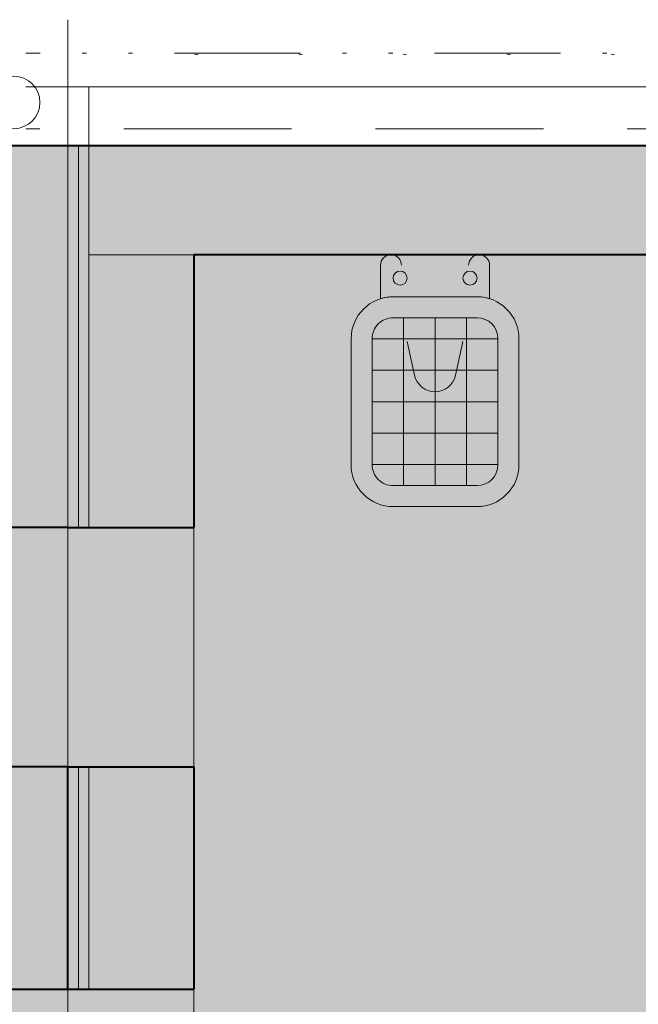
# Model space of a CAD drawing. Header units: metres. Extents: x -115250 to 1551995, y -140807 to 374743.
# Tile 150 of 205: x 109612 to 111086, y 313732 to 316078. Entities that reach past the tile are written whole.
import ezdxf

# ---------------------------------------------------------------- set-up
doc = ezdxf.new("R2010")
doc.units = ezdxf.units.M
doc.header["$LTSCALE"] = 100
doc.linetypes.add('0103aDVOJČERCHOVANÁ', pattern=[6.2, 3, -1, 0.1, -1, 0.1, -1])
doc.linetypes.add('{ Wide Dash }', pattern=[12, 4, -2, 4, -2])
for name, color, linetype, lineweight in [('010-pomocna', 30, 'Continuous', 15), ('010-popis', 16, 'Continuous', 9), ('010-tenka', 10, 'Continuous', 15), ('910-dvere', 7, 'Continuous', 15), ('910-tenka', 4, 'Continuous', 15), ('910-tlusta', 6, 'Continuous', 40), ('910-zarizovak', 8, 'Continuous', 15)]:
    doc.layers.add(name, color=color, linetype=linetype, lineweight=lineweight)
doc.layers.add('900-plocha', color=20, linetype='Continuous', lineweight=40, plot=False)
doc.layers.add('910-srafa', color=8, linetype='Continuous', lineweight=9, transparency=0.5)

msp = doc.modelspace()

# ---------------------------------------------------------------- hatches: boundary and pattern name
at = {"layer": '010-popis', "transparency": 33554534}
h = msp.add_hatch(color=20, dxfattribs=at)
h.dxf.hatch_style = 1
h.paths.add_polyline_path([(32976.7, 315778), (42046.7, 315778), (42046.7, 293918), (32976.7, 293918)])
edge = h.paths.add_edge_path()
edge.add_line((91086.7, 315778), (111276.5, 315778))
edge.add_arc((111767.7, 310773.3), 5028.7, 44.0648, 95.6054, ccw=False)
edge.add_arc((110817.4, 310208.7), 6109.6, 0.55611, 41.67088, ccw=False)
edge.add_line((116926.7, 310268), (116926.7, 298418))
edge.add_line((116926.7, 298418), (110026.7, 298418))
edge.add_line((110026.7, 298418), (110026.7, 309718))
edge.add_line((110026.7, 309718), (91086.7, 309718))
edge.add_line((91086.7, 309718), (91086.7, 315778))

# ---------------------------------------------------------------- linework, layer by layer
at = {"layer": '010-pomocna', "color": 0, "linetype": '{ Wide Dash }', "flags": 128}
for points in [[(116926.7, 309802.9), (116926.7, 310268, 0.414216), (111276.5, 315918.2), (109626.7, 315918.2)], [(116826.7, 309802.9), (116826.7, 310268, 0.414216), (111276.5, 315818.2), (109626.7, 315818.2)]]:
    msp.add_lwpolyline(points, format="xyb", dxfattribs=at)
at = {"layer": '010-tenka', "color": 0}
for centre in [(110033.4, 316000.9), (110281.4, 316000.9), (110529.4, 316000.9), (110777.4, 316000.9), (111025.4, 316000.9)]:
    msp.add_arc(centre, 6.29, 229.9139, 308.9328, dxfattribs=at)
at = {"layer": '900-plocha'}
msp.add_lwpolyline([(91086.7, 315778), (111276.5, 315778, -0.228758), (115381.1, 314270.6, -0.181347), (116926.7, 310268), (116926.7, 298418), (110026.7, 298418), (110026.7, 309718), (91086.7, 309718), (91086.7, 315778)], format="xyb", dxfattribs=at)
at = {"layer": '910-dvere', "color": 0, "linetype": 'Continuous'}
for p, q in [((109776.7, 315778), (109776.7, 315918.2)), ((109726.7, 315778), (109776.7, 315778)), ((109751.7, 314868), (109751.7, 315778)), ((109776.7, 314868), (109776.7, 315778)), ((109726.7, 314868), (109726.7, 314298)), ((110026.7, 314298), (110026.7, 314868)), ((109751.7, 313768), (109751.7, 314298)), ((109776.7, 313768), (109776.7, 314298)), ((109726.7, 313768), (109726.7, 313188)), ((110026.7, 313188), (110026.7, 313768))]:
    msp.add_line(p, q, dxfattribs=at)
at = {"layer": '910-srafa', "color": 0, "linetype": 'Continuous'}
msp.add_line((110026.7, 315517.7), (109776.7, 315517.7), dxfattribs=at)
at = {"layer": '910-tenka', "color": 0, "linetype": 'Continuous'}
for q in [(109726.7, 316078), (109726.7, 314868)]:
    msp.add_line((109726.7, 315778), q, dxfattribs=at)
at = {"layer": '910-tenka'}
msp.add_line((111276.5, 315918.2), (109776.7, 315918.2), dxfattribs=at)
at = {"layer": '910-tenka', "color": 0, "linetype": '0103aDVOJČERCHOVANÁ', "flags": 128}
msp.add_lwpolyline([(117006.2, 310349, 0.410375), (111284.8, 315998.2), (109626.7, 315998.2)], format="xyb", dxfattribs=at)
at = {"layer": '910-tenka'}
msp.add_circle((109597.5, 315880.7), 62.5, dxfattribs=at)
at = {"layer": '910-tlusta'}
for p, q in [((107129.6, 315778), (109776.7, 315778)), ((110026.7, 315517.7), (110026.7, 314868)), ((111176.5, 315517.7), (110026.7, 315517.7)), ((109726.7, 314868), (109326.7, 314868)), ((109726.7, 314868), (110026.7, 314868)), ((109726.7, 314298), (109326.7, 314298)), ((109726.7, 314298), (110026.7, 314298)), ((109726.7, 313768), (109726.7, 314298)), ((110026.7, 314298), (110026.7, 313768)), ((109326.7, 313768), (109726.7, 313768)), ((109726.7, 313768), (110026.7, 313768))]:
    msp.add_line(p, q, dxfattribs=at)
at = {"layer": '910-zarizovak'}
for p, q in [((110496.6, 315517.7), (110706.6, 315517.7)), ((110706.6, 315517.7), (110496.6, 315517.7)), ((110496.6, 315517.7), (110496.6, 315517.7)), ((110496.6, 315517.7), (110706.6, 315517.7)), ((110706.6, 315517.7), (110706.6, 315517.7)), ((110471.6, 315492.7), (110471.6, 315492.7)), ((110471.6, 315492.7), (110471.6, 315413.1)), ((110471.6, 315413.1), (110471.6, 315492.7)), ((110471.6, 315413.1), (110471.6, 315492.7)), ((110731.6, 315492.7), (110731.6, 315413.1)), ((110731.6, 315413.1), (110731.6, 315492.7)), ((110731.6, 315492.7), (110731.6, 315492.7)), ((110731.6, 315492.7), (110731.6, 315413.1)), ((110471.6, 315413.1), (110471.6, 315413.1)), ((110701.6, 315417.7), (110501.6, 315417.7)), ((110701.6, 315417.7), (110501.6, 315417.7)), ((110701.6, 315417.7), (110501.6, 315417.7)), ((110701.6, 315417.7), (110501.6, 315417.7)), ((110701.6, 315417.7), (110501.6, 315417.7)), ((110701.6, 315417.7), (110701.6, 315417.7)), ((110701.6, 315417.7), (110701.6, 315417.7)), ((110701.6, 315417.7), (110701.6, 315417.7)), ((110701.6, 315417.7), (110701.6, 315417.7)), ((110701.6, 315367.7), (110501.6, 315367.7)), ((110526.6, 314967.7), (110526.6, 315367.7)), ((110601.6, 314967.7), (110601.6, 315367.7)), ((110676.6, 314967.7), (110676.6, 315367.7)), ((110401.6, 315317.7), (110401.6, 315317.7)), ((110401.6, 315317.7), (110401.6, 315017.7)), ((110401.6, 315317.7), (110401.6, 315317.7)), ((110401.6, 315317.7), (110401.6, 315017.7)), ((110401.6, 315317.7), (110401.6, 315317.7)), ((110401.6, 315317.7), (110401.6, 315017.7)), ((110751.6, 315317.7), (110451.6, 315317.7)), ((110451.6, 315317.7), (110451.6, 315017.7)), ((110751.6, 315017.7), (110751.6, 315317.7)), ((110801.6, 315017.7), (110801.6, 315317.7)), ((110801.6, 315017.7), (110801.6, 315317.7)), ((110801.6, 315017.7), (110801.6, 315317.7)), ((110552.9, 315230.8), (110535.4, 315311.3)), ((110650.3, 315230.8), (110667.8, 315311.3)), ((110751.6, 315242.7), (110451.6, 315242.7)), ((110751.6, 315167.7), (110451.6, 315167.7)), ((110751.6, 315092.7), (110451.6, 315092.7)), ((110751.6, 315017.7), (110451.6, 315017.7)), ((110801.6, 315017.7), (110801.6, 315017.7)), ((110801.6, 315017.7), (110801.6, 315017.7)), ((110801.6, 315017.7), (110801.6, 315017.7)), ((110501.6, 314967.7), (110701.6, 314967.7)), ((110501.6, 314917.7), (110501.6, 314917.7)), ((110501.6, 314917.7), (110701.6, 314917.7)), ((110501.6, 314917.7), (110501.6, 314917.7)), ((110501.6, 314917.7), (110701.6, 314917.7)), ((110501.6, 314917.7), (110501.6, 314917.7)), ((110501.6, 314917.7), (110701.6, 314917.7))]:
    msp.add_line(p, q, dxfattribs=at)
for centre in [(110518.3, 315462.2), (110684.9, 315462.2)]:
    msp.add_circle(centre, 16.7, dxfattribs=at)
for centre, radius, start, end in [((110496.6, 315492.7), 25, 90, 180), ((110496.6, 315492.7), 25, 90, 180), ((110496.6, 315492.7), 25, 0, 90), ((110706.6, 315492.7), 25, 90, 180), ((110706.6, 315492.7), 25, 0, 90), ((110706.6, 315492.7), 25, 0, 90), ((110501.6, 315317.7), 100, 90.0036, 180.0036), ((110501.6, 315317.7), 100, 90.0036, 180.0036), ((110501.6, 315317.7), 100, 90.0036, 180.0036), ((110501.6, 315317.7), 100, 90.0138, 107.4714), ((110501.6, 315317.7), 100, 90.0142, 107.471), ((110701.6, 315317.7), 100, 72.5286, 89.9862), ((110701.6, 315317.7), 100, 0.0036, 90.0178), ((110701.6, 315317.7), 100, 72.529, 89.9858), ((110701.6, 315317.7), 100, 0.0036, 90.0178), ((110701.6, 315317.7), 100, 0.0036, 90.0178), ((110501.6, 315317.7), 50, 90.0071, 180.0071), ((110701.6, 315317.8), 50, 359.9929, 89.9929), ((110601.6, 315241.4), 49.9, 192.2577, 347.7423), ((110501.6, 315017.7), 100, 179.9964, 269.9965), ((110501.6, 315017.7), 100, 179.9964, 269.9965), ((110501.6, 315017.7), 100, 179.9964, 269.9965), ((110501.6, 315017.7), 50, 179.9929, 269.9929), ((110701.6, 315017.7), 50, 270.0071, 0.0071), ((110701.6, 315017.7), 100, 269.9822, 359.9964), ((110701.6, 315017.7), 100, 269.9822, 359.9964), ((110701.6, 315017.7), 100, 269.9822, 359.9964)]:
    msp.add_arc(centre, radius, start, end, dxfattribs=at)

doc.saveas('drawing.dxf')
